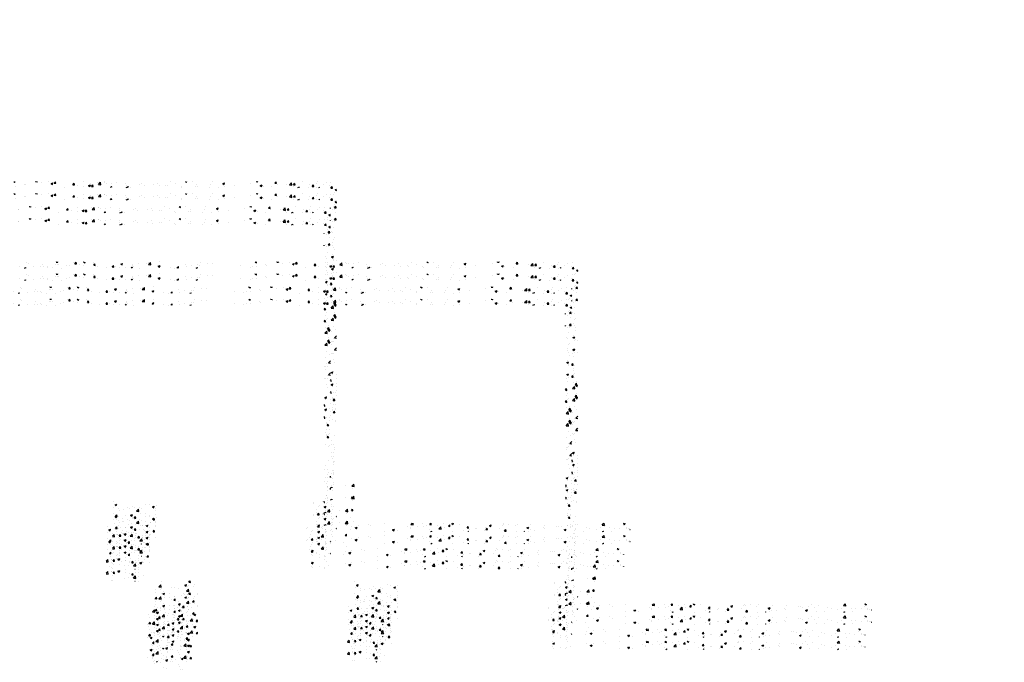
# Model space of a CAD drawing. Extents: x -210 to 4628, y -2287 to 14168.
# Tile 17 of 33: x 1779 to 2724, y 4033 to 4649. Entities that reach past the tile are written whole.
import ezdxf

# ---------------------------------------------------------------- set-up
doc = ezdxf.new("R2010")
doc.units = 0
doc.layers.get('0').update_dxf_attribs({"linetype": 'CONTINUOUS'})
for name, color, linetype in [('E1', 4, 'CONTINUOUS'), ('FIXT', 6, 'CONTINUOUS'), ('S1', 4, 'CONTINUOUS')]:
    doc.layers.add(name, color=color, linetype=linetype)

# ---------------------------------------------------------------- blocks, each defined once
blk = doc.blocks.new('*X')
at = {"color": 0}
for p, q in [((1635.2, 1840.7), (1635.2, 1840.7)), ((1644.5, 1837.2), (1647.1, 1838.2)), ((1646.8, 1837.2), (1647.1, 1838.2)), ((1648.7, 1847.5), (1648.7, 1847.5)), ((1651.4, 1846.2), (1651.4, 1846.2)), ((1661.9, 1839.5), (1661.9, 1839.5)), ((1675.5, 1839.6), (1675.5, 1839.6)), ((1678.1, 1845.1), (1678.1, 1845.1)), ((1680.7, 1839.7), (1680.7, 1839.7)), ((1688.1, 1841.2), (1688.1, 1841.2)), ((1688.6, 1838.4), (1688.6, 1838.4)), ((1699.1, 1837.6), (1699.1, 1837.6)), ((1704.7, 1844), (1704.7, 1844)), ((1705.4, 1848.9), (1705.6, 1849.2)), ((1705.4, 1848.9), (1708.4, 1848.7)), ((1707, 1843.7), (1707, 1843.7)), ((1708.4, 1848.7), (1708.3, 1849.2)), ((1709.9, 1844.7), (1709.9, 1844.7)), ((1715.3, 1837.3), (1715.3, 1837.3)), ((1725, 1841.4), (1725, 1841.4)), ((1731.4, 1842.9), (1731.4, 1842.9)), ((1738.6, 1847.9), (1738.6, 1847.9)), ((1741.3, 1845.8), (1743.7, 1848.7)), ((1741.3, 1845.8), (1744.3, 1845.5)), ((1744.3, 1845.5), (1743.7, 1848.7)), ((1750.7, 1844.9), (1750.7, 1844.9)), ((1757.5, 1849), (1758.1, 1849.2)), ((1757.5, 1849), (1760, 1847.3)), ((1758.1, 1841.7), (1758.1, 1841.7)), ((1760, 1847.3), (1760.6, 1849.2)), ((1776, 1848.1), (1776, 1848.1)), ((1777.2, 1842.7), (1779.6, 1845.5)), ((1777.2, 1842.7), (1780.1, 1842.4)), ((1780.1, 1842.4), (1779.6, 1845.5)), ((1784.8, 1840.6), (1784.8, 1840.6)), ((1801, 1838.1), (1801, 1838.1)), ((1811.5, 1839.5), (1811.5, 1839.5)), ((1813, 1839.5), (1815.4, 1842.4)), ((1813, 1839.5), (1816, 1839.3)), ((1816, 1839.3), (1815.4, 1842.4)), ((1819.9, 1840.6), (1819.9, 1840.6)), ((1827, 1838.7), (1827, 1838.7)), ((1829.3, 1844.9), (1832.8, 1846.3)), ((1829.3, 1844.9), (1831.8, 1843.3)), ((1831.8, 1843.3), (1832.8, 1846.3)), ((1838.2, 1838.3), (1838.2, 1838.3)), ((1849.5, 1837.2), (1851.3, 1839.3)), ((1851.7, 1837.2), (1851.3, 1839.3)), ((1851.5, 1844.8), (1851.5, 1844.8)), ((1852.2, 1841.9), (1852.2, 1841.9)), ((1853.6, 1839.9), (1853.6, 1839.9)), ((1864, 1846.4), (1864, 1846.4)), ((1864.9, 1837.2), (1864.9, 1837.2)), ((1878.2, 1845.7), (1878.2, 1845.7)), ((1882.6, 1844.3), (1886.5, 1848.3)), ((1882.6, 1844.3), (1887, 1843.6)), ((1882.7, 1844.9), (1882.7, 1844.9)), ((1882.9, 1848.9), (1882.9, 1848.9)), ((1887, 1843.6), (1886.5, 1848.3)), ((1901.2, 1840.9), (1904.7, 1842.3)), ((1901.2, 1840.9), (1903.7, 1839.3)), ((1903.7, 1839.3), (1904.7, 1842.3)), ((1903.9, 1849.2), (1903.9, 1849.2)), ((1923.9, 1838.9), (1923.9, 1838.9)), ((1932.8, 1837.5), (1932.8, 1837.5)), ((1937.1, 1837.2), (1939.8, 1840.1)), ((1940.2, 1837.2), (1939.8, 1840.1)), ((1953, 1843.9), (1953, 1843.9)), ((1954.5, 1839.5), (1954.5, 1839.5)), ((1964.4, 1841.6), (1964.4, 1841.6)), ((1973.7, 1837.2), (1976.5, 1838.3)), ((1976.2, 1837.2), (1976.5, 1838.3)), ((1976.9, 1843.3), (1976.9, 1843.3)), ((1980.2, 1843), (1980.2, 1843)), ((1982.2, 1848.9), (1982.2, 1848.9)), ((1995.8, 1845.8), (1995.8, 1845.8)), ((2005.4, 1846.2), (2005.4, 1846.2)), ((2059.6, 1841.4), (2059.6, 1841.4)), ((2077.3, 1838.5), (2077.3, 1838.5)), ((2081.7, 1840), (2081.7, 1840)), ((2086.9, 1849.1), (2087.2, 1849.2)), ((2086.9, 1849.1), (2089.4, 1847.4)), ((2088.8, 1846.4), (2088.8, 1846.4)), ((2089.4, 1847.4), (2090, 1849.2)), ((2089.8, 1840.2), (2089.8, 1840.2)), ((2107.7, 1843.8), (2107.7, 1843.8)), ((2108.8, 1842.7), (2108.8, 1842.7)), ((2128.8, 1848.9), (2129.1, 1849.2)), ((2128.8, 1848.9), (2131.8, 1848.6)), ((2131.8, 1848.6), (2131.7, 1849.2)), ((2133.4, 1847.3), (2133.4, 1847.3)), ((2140.3, 1846.8), (2140.3, 1846.8)), ((2152.9, 1848.5), (2152.9, 1848.5)), ((2158.8, 1845.1), (2162.3, 1846.4)), ((2158.8, 1845.1), (2161.3, 1843.4)), ((2161.3, 1843.4), (2162.3, 1846.4)), ((2164.7, 1845.8), (2167.1, 1848.6)), ((2164.7, 1845.8), (2167.7, 1845.5)), ((2167.7, 1845.5), (2167.1, 1848.6)), ((2184, 1837.6), (2184, 1837.6)), ((2200.6, 1842.6), (2203, 1845.5)), ((2200.6, 1842.6), (2203.6, 1842.4)), ((2203.6, 1842.4), (2203, 1845.5)), ((2209.6, 1841.1), (2209.6, 1841.1)), ((2221.6, 1848.1), (2221.6, 1848.1)), ((2221.7, 1839.5), (2221.7, 1839.5)), ((2230.6, 1841.1), (2234.1, 1842.4)), ((2230.6, 1841.1), (2233.1, 1839.4)), ((2232.5, 1841.6), (2232.5, 1841.6)), ((2233.1, 1839.4), (2234.1, 1842.4)), ((2234.9, 1844.3), (2234.9, 1844.3)), ((2236.4, 1839.5), (2238.8, 1842.4)), ((2236.4, 1839.5), (2239.4, 1839.2)), ((2239.4, 1839.2), (2238.8, 1842.4)), ((2248.3, 1847), (2248.3, 1847)), ((2249.5, 1843.3), (2253.4, 1847.4)), ((2249.5, 1843.3), (2253.9, 1842.6)), ((2253.2, 1843.7), (2253.2, 1843.7)), ((2253.9, 1842.6), (2253.4, 1847.4)), ((2260.9, 1848.1), (2260.9, 1848.1)), ((2261.7, 1846.6), (2261.7, 1846.6)), ((2265.8, 1845.3), (2265.8, 1845.3)), ((2273, 1837.2), (2274.7, 1839.2)), ((2275.1, 1837.2), (2274.7, 1839.2)), ((2275, 1845.9), (2275, 1845.9)), ((2284.7, 1847.8), (2284.7, 1847.8)), ((2301.7, 1844.7), (2301.7, 1844.7)), ((2302.8, 1840.7), (2302.8, 1840.7)), ((2302.8, 1837.2), (2306, 1838.4)), ((2304.9, 1837.2), (2306.7, 1839.1)), ((2305.6, 1837.2), (2306, 1838.4)), ((2307, 1837.2), (2306.7, 1839.1)), ((2311.2, 1838.2), (2311.2, 1838.2)), ((2328.4, 1843.6), (2328.4, 1843.6)), ((2332, 1845.7), (2332, 1845.7)), ((2337.2, 1841.9), (2337.2, 1841.9)), ((2355.1, 1842.5), (2355.1, 1842.5)), ((2362.8, 1845.4), (2362.8, 1845.4)), ((2366.2, 1840.6), (2366.2, 1840.6)), ((2378.7, 1842.2), (2378.7, 1842.2)), ((2381.8, 1841.3), (2381.8, 1841.3)), ((2388.1, 1848.6), (2388.1, 1848.6)), ((2397.6, 1844.7), (2397.6, 1844.7)), ((2408.4, 1840.2), (2408.4, 1840.2)), ((2409.4, 1838.2), (2409.4, 1838.2)), ((2416.4, 1849.2), (2416.4, 1849.2)), ((2416.4, 1849.2), (2418.8, 1847.5)), ((2418.8, 1847.5), (2419.4, 1849.2)), ((2429.2, 1848.9), (2429.2, 1848.9)), ((2435.1, 1839.1), (2435.1, 1839.1)), ((2438.5, 1843.2), (2438.5, 1843.2)), ((2439.1, 1839.2), (2439.1, 1839.2)), ((2461.8, 1838), (2461.8, 1838)), ((2464.4, 1842.4), (2464.4, 1842.4)), ((2467.7, 1848.2), (2467.7, 1848.2)), ((2479.1, 1837.4), (2479.1, 1837.4)), ((2488.2, 1845.2), (2491.7, 1846.5)), ((2488.2, 1845.2), (2490.7, 1843.5)), ((2490.3, 1846.2), (2490.3, 1846.2)), ((2490.7, 1843.5), (2491.7, 1846.5)), ((2491.6, 1839.1), (2491.6, 1839.1)), ((2510.5, 1841.6), (2510.5, 1841.6)), ((2542.1, 1845.7), (2542.1, 1845.7)), ((2552.3, 1848.9), (2552.5, 1849.2)), ((2552.3, 1848.9), (2555.3, 1848.6)), ((2554.6, 1847.4), (2554.6, 1847.4)), ((2555.3, 1848.6), (2555.1, 1849.2)), ((2560.1, 1841.2), (2563.6, 1842.5)), ((2560.1, 1841.2), (2562.6, 1839.5)), ((2562.6, 1839.5), (2563.6, 1842.5)), ((2566.6, 1840), (2566.6, 1840)), ((2582.3, 1838.4), (2582.3, 1838.4)), ((2588.1, 1845.7), (2590.5, 1848.6)), ((2588.1, 1845.7), (2591.1, 1845.5)), ((2591.1, 1845.5), (2590.5, 1848.6)), ((2592.3, 1843.5), (2592.3, 1843.5)), ((2611.4, 1843.4), (2611.4, 1843.4)), ((2616.4, 1842.4), (2620.3, 1846.4)), ((2616.4, 1842.4), (2620.8, 1841.7)), ((2617.6, 1846.7), (2617.6, 1846.7)), ((2620.8, 1841.7), (2620.3, 1846.4)), ((2623.4, 1838.5), (2623.4, 1838.5)), ((2624, 1842.6), (2626.4, 1845.5)), ((2624, 1842.6), (2627, 1842.3)), ((2627, 1842.3), (2626.4, 1845.4)), ((2632, 1837.2), (2635.4, 1838.5)), ((2635, 1837.2), (2635.4, 1838.5)), ((2640.6, 1848.4), (2640.6, 1848.4)), ((2652.6, 1837.4), (2652.6, 1837.4)), ((2655, 1842.6), (2655, 1842.6)), ((2659.9, 1839.4), (2662.3, 1842.3)), ((2659.9, 1839.4), (2662.8, 1839.2)), ((2662.8, 1839.2), (2662.3, 1842.3)), ((2667.5, 1844.3), (2667.5, 1844.3)), ((2668.6, 1837.4), (2668.6, 1837.4)), ((2669.2, 1848.8), (2669.2, 1848.8)), ((2672.7, 1837.2), (2673.6, 1838.2)), ((2673.8, 1837.2), (2673.7, 1838.2)), ((2681.7, 1842.4), (2681.7, 1842.4)), ((2686.5, 1846.8), (2686.5, 1846.8)), ((2693.8, 1840.6), (2693.8, 1840.6)), ((2695.7, 1836.3), (2698.1, 1839.2)), ((2695.7, 1836.3), (2698.7, 1836)), ((2695.8, 1847.6), (2695.8, 1847.6)), ((2698.7, 1836), (2698.1, 1839.2)), ((2703.8, 1833.2), (2706.7, 1834.3)), ((2703.8, 1833.2), (2706.3, 1831.5)), ((2700.8, 1824.9), (2700.8, 1824.9)), ((2702, 1827.8), (2702, 1827.8)), ((2704.9, 1831.2), (2704.9, 1831.2)), ((2706.3, 1831.5), (2706.7, 1832.7)), ((2694.7, 1798.1), (2695.1, 1798.2)), ((2694.7, 1797), (2695.1, 1798.2)), ((2702.7, 1798.7), (2705.1, 1801.6)), ((2702.7, 1798.7), (2705.6, 1798.4)), ((2702.9, 1795.5), (2702.9, 1795.5)), ((2704.2, 1813.1), (2704.2, 1813.1)), ((2705.6, 1798.4), (2705.1, 1801.6)), ((2698.8, 1795.1), (2698.8, 1795.1)), ((2696.9, 1776.2), (2696.9, 1776.2)), ((2700.7, 1761.6), (2700.7, 1761.6)), ((2699.3, 1750.2), (2699.3, 1750.2)), ((2702.1, 1740.9), (2702.1, 1740.9)), ((2698.6, 1731.8), (2698.6, 1731.8)), ((2701.5, 1722.8), (2701.5, 1722.8)), ((2697.1, 1704.2), (2700.6, 1705.6)), ((2697.1, 1704.2), (2699.6, 1702.6)), ((2699.6, 1702.6), (2700.6, 1705.6)), ((2700.5, 1698.3), (2700.5, 1698.3)), ((2706.3, 1698.1), (2706.3, 1698.1)), ((2696.4, 1672.7), (2696.4, 1672.7)), ((2698.5, 1668.5), (2698.5, 1668.5)), ((2694.7, 1651.6), (2697, 1654.3)), ((2694.7, 1651.4), (2697.5, 1651.1)), ((2697.5, 1651.1), (2697, 1654.3)), ((2699.4, 1650.6), (2699.4, 1650.6)), ((2697.2, 1640.4), (2697.2, 1640.4)), ((2698.8, 1632.5), (2698.8, 1632.5)), ((2700.4, 1635), (2700.4, 1635)), ((2696.3, 1606.2), (2700.2, 1610.2)), ((2700.7, 1605.5), (2700.2, 1610.2)), ((2701.5, 1613.8), (2703.9, 1616.7)), ((2701.5, 1613.8), (2704.5, 1613.5)), ((2702.6, 1611.6), (2706.1, 1612.9)), ((2702.6, 1611.6), (2705.1, 1609.9)), ((2703.4, 1620.6), (2703.4, 1620.6)), ((2704.5, 1613.5), (2703.9, 1616.7)), ((2704.6, 1615.3), (2704.6, 1615.3)), ((2705.1, 1609.9), (2706.1, 1612.9)), ((2696.3, 1606.2), (2700.7, 1605.5)), ((2698.3, 1605.2), (2698.3, 1605.2)), ((2704.2, 1588.3), (2704.2, 1588.3)), ((2700.2, 1571.7), (2700.2, 1571.7)), ((2696.7, 1560.3), (2696.7, 1560.3)), ((2702.9, 1549.2), (2706.7, 1553.1)), ((2696, 1542.2), (2696, 1542.2)), ((2698.2, 1541.8), (2698.2, 1541.8)), ((2700.7, 1542.9), (2700.7, 1542.9)), ((2702.9, 1549.2), (2706.7, 1548.6)), ((2701.8, 1525), (2701.8, 1525)), ((2700.1, 1508.4), (2700.1, 1508.4)), ((2696, 1482.7), (2699.5, 1484)), ((2696, 1482.7), (2698.5, 1481)), ((2698, 1478.5), (2698, 1478.5)), ((2698.5, 1481), (2699.5, 1484)), ((2706.4, 1478.1), (2706.4, 1478.1)), ((2694.7, 1468.1), (2695.8, 1469.4)), ((2694.7, 1466.4), (2696.4, 1466.2)), ((2696.4, 1466.2), (2695.8, 1469.4)), ((2697.7, 1465.4), (2697.7, 1465.4)), ((2705.8, 1461.5), (2705.8, 1461.5)), ((2706.4, 1471.6), (2706.4, 1471.6)), ((2699.9, 1445), (2699.9, 1445)), ((2705.2, 1444.8), (2705.2, 1444.8)), ((2698.5, 1433.1), (2698.5, 1433.1)), ((2699.1, 1434.7), (2699.1, 1434.7)), ((2700.3, 1428.9), (2702.7, 1431.7)), ((2700.3, 1428.9), (2703.3, 1428.6)), ((2703.3, 1428.6), (2702.7, 1431.7)), ((2704.6, 1428.2), (2704.6, 1428.2)), ((2697.9, 1415.2), (2697.9, 1415.2)), ((2704, 1411.6), (2704, 1411.6)), ((2704.7, 1413.3), (2704.7, 1413.3)), ((2702.2, 1361.6), (2702.2, 1361.6)), ((2696.3, 1344.4), (2696.3, 1344.4)), ((2697.7, 1351.9), (2697.7, 1351.9)), ((2701.6, 1345), (2701.6, 1345)), ((2701, 1328.3), (2701, 1328.3)), ((2702, 1335.7), (2702, 1335.7)), ((2699.6, 1318.4), (2699.6, 1318.4)), ((2700.4, 1311.7), (2700.4, 1311.7)), ((2701.6, 1309.1), (2701.6, 1309.1)), ((2701.6, 1309.1), (2701.6, 1309.1)), ((2697.6, 1288.6), (2697.6, 1288.6)), ((2699.8, 1295), (2699.8, 1295)), ((2699.8, 1295), (2699.8, 1295)), ((2701, 1291), (2701, 1291)), ((2695.2, 1281.3), (2694.7, 1283.9)), ((2694.7, 1281.4), (2695.2, 1281.3)), ((2699.1, 1278.4), (2699.1, 1278.4)), ((2736, 1264.3), (2739.9, 1268.3)), ((2740.5, 1263.6), (2739.9, 1268.3)), ((2694.9, 1261.2), (2698.4, 1262.5)), ((2697.9, 1261.2), (2698.4, 1262.5)), ((2698.5, 1261.8), (2698.5, 1261.8)), ((2724.2, 1265.3), (2724.2, 1265.3)), ((2736, 1264.3), (2740.5, 1263.6)), ((2737.7, 1259.9), (2737.7, 1259.9)), ((1902.1, 1225.7), (1906, 1229.8)), ((1906.6, 1225.1), (1906, 1229.8)), ((1906.6, 1236.5), (1906.6, 1236.5)), ((1952, 1228.7), (1955.5, 1230)), ((1952, 1228.7), (1954.4, 1227)), ((1954.4, 1227), (1955.5, 1230)), ((1958.4, 1229.2), (1958.4, 1229.2)), ((1959.9, 1234.6), (1962, 1237.2)), ((1959.9, 1234.6), (1962.9, 1234.4)), ((1962.9, 1234.4), (1962.3, 1237.2)), ((1970.9, 1230.9), (1970.9, 1230.9)), ((2278.7, 1235.4), (2278.7, 1235.4)), ((2281.4, 1228.8), (2284.9, 1230.1)), ((2281.4, 1228.8), (2283.9, 1227.1)), ((2283.9, 1227.1), (2284.9, 1230.1)), ((2340.3, 1229.6), (2340.3, 1229.6)), ((2347.7, 1228.5), (2347.7, 1228.5)), ((2661.5, 1231.9), (2661.5, 1231.9)), ((2662.6, 1233.7), (2662.6, 1233.7)), ((2680.5, 1234.3), (2680.5, 1234.3)), ((2689.3, 1232.6), (2689.3, 1232.6)), ((2697.3, 1228.5), (2697.3, 1228.5)), ((2735, 1240.8), (2737.4, 1243.7)), ((2735, 1240.8), (2738, 1240.6)), ((2738, 1240.6), (2737.4, 1243.7)), ((1895.4, 1220.9), (1895.4, 1220.9)), ((1895.6, 1214.4), (1895.6, 1214.4)), ((1902.1, 1225.7), (1906.6, 1225.1)), ((1906, 1219.9), (1906, 1219.9)), ((1907.9, 1222.6), (1907.9, 1222.6)), ((1909.9, 1212.6), (1913.4, 1213.9)), ((1909.9, 1212.6), (1912.4, 1210.9)), ((1910.4, 1216.8), (1910.4, 1216.8)), ((1912.4, 1210.9), (1913.4, 1213.9)), ((1922.3, 1213.2), (1922.3, 1213.2)), ((1926.8, 1225.1), (1926.8, 1225.1)), ((1932, 1223.6), (1932, 1223.6)), ((1939.6, 1221.8), (1939.6, 1221.8)), ((1945.2, 1209.5), (1945.2, 1209.5)), ((1949, 1212.1), (1949, 1212.1)), ((1951.6, 1210.8), (1951.6, 1210.8)), ((1955.5, 1217.5), (1959.4, 1221.5)), ((1955.5, 1217.5), (1959.9, 1216.8)), ((1957.1, 1210.5), (1957.1, 1210.5)), ((1957.7, 1227.1), (1957.7, 1227.1)), ((1957.8, 1211.2), (1957.8, 1211.2)), ((1959.9, 1216.8), (1959.4, 1221.5)), ((1968.7, 1226.8), (1968.7, 1226.8)), ((1975.7, 1211), (1975.7, 1211)), ((1976.7, 1213.6), (1976.7, 1213.6)), ((2279, 1224.1), (2279, 1224.1)), ((2288.7, 1222.3), (2288.7, 1222.3)), ((2289.4, 1218.5), (2289.4, 1218.5)), ((2297.1, 1219.9), (2297.1, 1219.9)), ((2305.7, 1223), (2305.7, 1223)), ((2309.6, 1221.5), (2309.6, 1221.5)), ((2311.2, 1208.7), (2314.7, 1210)), ((2313.7, 1207), (2314.7, 1210)), ((2314.7, 1226), (2314.7, 1226)), ((2318.5, 1223.5), (2318.5, 1223.5)), ((2322.4, 1216.5), (2326.3, 1220.6)), ((2322.4, 1216.5), (2326.9, 1215.8)), ((2326.9, 1215.8), (2326.3, 1220.6)), ((2328.6, 1224), (2328.6, 1224)), ((2330.5, 1212.5), (2330.5, 1212.5)), ((2332.4, 1221.9), (2332.4, 1221.9)), ((2339.7, 1212.9), (2339.7, 1212.9)), ((2353.2, 1224.8), (2356.7, 1226.1)), ((2353.2, 1224.8), (2355.7, 1223.1)), ((2355.7, 1223.1), (2356.7, 1226.1)), ((2359.1, 1220.7), (2359.1, 1220.7)), ((2359.5, 1210.1), (2359.5, 1210.1)), ((2359.7, 1217.5), (2359.7, 1217.5)), ((2360.2, 1228.2), (2360.2, 1228.2)), ((2667.3, 1214.6), (2667.3, 1214.6)), ((2668.3, 1220.3), (2668.3, 1220.3)), ((2670.2, 1209.5), (2672.6, 1212.4)), ((2670.2, 1209.5), (2673.2, 1209.2)), ((2671.4, 1224.7), (2671.4, 1224.7)), ((2673.2, 1209.2), (2672.6, 1212.4)), ((2673.2, 1227), (2673.2, 1227)), ((2682.7, 1224.9), (2686.2, 1226.2)), ((2682.7, 1224.9), (2685.2, 1223.2)), ((2685.2, 1223.2), (2686.2, 1226.2)), ((2689.3, 1215.6), (2691.7, 1218.1)), ((2689.3, 1215.6), (2691.7, 1215.2)), ((2691.7, 1218.1), (2693.2, 1219.6)), ((2691.7, 1215.2), (2693.8, 1214.9)), ((2693.8, 1214.9), (2693.2, 1219.6)), ((2696.7, 1211.8), (2696.7, 1211.8)), ((2697.4, 1225.3), (2697.4, 1225.3)), ((2698.9, 1218.8), (2698.9, 1218.8)), ((2699.9, 1225.9), (2699.9, 1225.9)), ((2738.6, 1219.3), (2738.6, 1219.3)), ((1893.2, 1200.8), (1893.2, 1200.8)), ((1894.7, 1202.9), (1894.7, 1202.9)), ((1895.1, 1203.3), (1897.5, 1206.2)), ((1895.1, 1203.3), (1898.1, 1203)), ((1898.1, 1203), (1897.5, 1206.2)), ((1905.4, 1203.2), (1905.4, 1203.2)), ((1906.1, 1207.6), (1906.1, 1207.6)), ((1913.7, 1205.3), (1913.7, 1205.3)), ((1922.4, 1205.8), (1922.4, 1205.8)), ((1931, 1200.2), (1933.4, 1203)), ((1931, 1200.2), (1933.9, 1199.9)), ((1931.4, 1207), (1931.4, 1207)), ((1932.8, 1206.5), (1932.8, 1206.5)), ((1933.9, 1199.9), (1933.4, 1203)), ((1939.8, 1192.4), (1943.3, 1193.8)), ((1939.8, 1192.4), (1942.3, 1190.7)), ((1942.3, 1190.7), (1943.3, 1193.8)), ((1944.6, 1191.4), (1944.6, 1191.4)), ((1956.5, 1193.9), (1956.5, 1193.9)), ((1959.5, 1205.4), (1959.5, 1205.4)), ((1963.5, 1193.9), (1963.5, 1193.9)), ((1966.8, 1197), (1969.2, 1199.9)), ((1966.8, 1197), (1969.8, 1196.8)), ((1969.8, 1196.8), (1969.2, 1199.9)), ((1970.7, 1193.3), (1970.7, 1193.3)), ((2279.8, 1191.9), (2279.8, 1191.9)), ((2282.6, 1206.4), (2285.1, 1209.3)), ((2282.6, 1206.4), (2285.6, 1206.1)), ((2284, 1200.1), (2284, 1200.1)), ((2285.6, 1206.1), (2285.1, 1209.3)), ((2288.1, 1205.7), (2288.1, 1205.7)), ((2296, 1197.4), (2296, 1197.4)), ((2296.5, 1201.8), (2296.5, 1201.8)), ((2301.3, 1207.5), (2301.3, 1207.5)), ((2306.5, 1190.7), (2306.5, 1190.7)), ((2311.2, 1208.7), (2313.7, 1207)), ((2313.4, 1192.8), (2313.4, 1192.8)), ((2314.1, 1209.4), (2314.1, 1209.4)), ((2315.4, 1204.3), (2315.4, 1204.3)), ((2318.5, 1203.3), (2318.7, 1203.5)), ((2318.5, 1203.3), (2318.7, 1203.2)), ((2318.7, 1203.5), (2320.9, 1206.1)), ((2318.7, 1203.2), (2321.5, 1203)), ((2321.5, 1203), (2320.9, 1206.1)), ((2322.6, 1196.3), (2322.6, 1196.3)), ((2339.1, 1196.3), (2339.1, 1196.3)), ((2347, 1208.4), (2347, 1208.4)), ((2349.3, 1195.2), (2349.3, 1195.2)), ((2349.6, 1195), (2349.6, 1195)), ((2354.4, 1200.1), (2356.8, 1203)), ((2354.4, 1200.1), (2357.4, 1199.9)), ((2357.4, 1199.9), (2356.8, 1203)), ((2670.1, 1191.4), (2670.1, 1191.4)), ((2670.7, 1208.1), (2670.7, 1208.1)), ((2679.4, 1207.2), (2679.4, 1207.2)), ((2680.3, 1209.3), (2680.3, 1209.3)), ((2685.7, 1199.1), (2685.7, 1199.1)), ((2696.1, 1195.2), (2696.1, 1195.2)), ((2698.2, 1200.7), (2698.2, 1200.7)), ((2699.4, 1191.8), (2699.4, 1191.8)), ((2706.1, 1206.4), (2706.7, 1207.1)), ((2706.1, 1206.4), (2706.7, 1206.3)), ((2706.1, 1206.1), (2706.1, 1206.1)), ((2732.7, 1204.9), (2732.7, 1204.9)), ((2767.1, 1191.8), (2767.1, 1191.8)), ((2798.1, 1192.5), (2798.1, 1192.5)), ((2849.4, 1190.7), (2851.7, 1193.2)), ((2849.4, 1190.7), (2853.8, 1190.1)), ((2853.8, 1190.1), (2853.5, 1193.2)), ((2872.2, 1192), (2872.2, 1192)), ((2885.4, 1190.7), (2887.5, 1193.2)), ((2885.4, 1190.7), (2888.4, 1190.4)), ((2888.4, 1190.4), (2887.9, 1193.2)), ((2911.5, 1192.8), (2911.5, 1192.8)), ((2928.1, 1192.7), (2929.2, 1193.2)), ((2928.1, 1192.7), (2930.6, 1191.1)), ((2930.6, 1191.1), (2931.3, 1193.2)), ((2942.5, 1191), (2942.5, 1191)), ((3026.4, 1192.5), (3026.4, 1192.5)), ((3027.5, 1190.6), (3027.5, 1190.6)), ((3037, 1191.3), (3037, 1191.3)), ((3053, 1191.4), (3053, 1191.4)), ((3155.1, 1191.4), (3155.1, 1191.4)), ((3168.8, 1190.7), (3168.8, 1190.7)), ((3216.3, 1189.8), (3219.6, 1193.2)), ((3220.7, 1189.1), (3220.3, 1193.2)), ((3257.5, 1192.9), (3258.4, 1193.2)), ((3257.5, 1192.9), (3260, 1191.2)), ((3260, 1191.2), (3260.7, 1193.2)), ((1897.8, 1176.3), (1901.3, 1177.6)), ((1897.8, 1176.3), (1900.3, 1174.6)), ((1900.3, 1174.6), (1901.3, 1177.6)), ((1900.5, 1185.6), (1900.5, 1185.6)), ((1904.8, 1186.6), (1904.8, 1186.6)), ((1908.8, 1168.8), (1912.7, 1172.8)), ((1912.3, 1187.8), (1912.3, 1187.8)), ((1912.3, 1183.3), (1912.3, 1183.3)), ((1913.2, 1168.1), (1912.7, 1172.8)), ((1930.2, 1173.7), (1930.2, 1173.7)), ((1930.8, 1190.3), (1930.8, 1190.3)), ((1931.4, 1171.7), (1931.4, 1171.7)), ((1932.1, 1189.8), (1932.1, 1189.8)), ((1939, 1186.7), (1939, 1186.7)), ((1941.5, 1188.3), (1941.5, 1188.3)), ((1950.4, 1174.2), (1950.4, 1174.2)), ((1955.9, 1177.2), (1955.9, 1177.2)), ((1965.7, 1185.6), (1965.7, 1185.6)), ((1969.6, 1172.3), (1973.1, 1173.6)), ((1969.6, 1172.3), (1972.1, 1170.6)), ((1972.1, 1170.6), (1973.1, 1173.6)), ((2276.7, 1168.9), (2279.6, 1171.9)), ((2280.1, 1167.1), (2279.6, 1171.9)), ((2283.3, 1182.1), (2283.3, 1182.1)), ((2286, 1172), (2286, 1172)), ((2286.9, 1172.4), (2286.9, 1172.4)), ((2287.5, 1189), (2287.5, 1189)), ((2291.3, 1185), (2291.3, 1185)), ((2299.1, 1172.4), (2302.6, 1173.7)), ((2299.1, 1172.4), (2301.6, 1170.7)), ((2301.6, 1170.7), (2302.6, 1173.7)), ((2302.3, 1184.6), (2302.3, 1184.6)), ((2312.8, 1176.1), (2312.8, 1176.1)), ((2320.4, 1190), (2320.4, 1190)), ((2333.2, 1189.6), (2333.2, 1189.6)), ((2333.8, 1188.7), (2333.8, 1188.7)), ((2338.5, 1179.6), (2338.5, 1179.6)), ((2341.1, 1188.5), (2344.6, 1189.9)), ((2341.1, 1188.5), (2343.6, 1186.8)), ((2343.6, 1186.8), (2344.6, 1189.9)), ((2346.4, 1190.4), (2346.4, 1190.4)), ((2359.9, 1188.5), (2359.9, 1188.5)), ((2669.6, 1181.7), (2669.6, 1181.7)), ((2670.2, 1186.8), (2670.2, 1186.8)), ((2670.5, 1188.6), (2674, 1190)), ((2670.5, 1188.6), (2673, 1187)), ((2672.6, 1179.3), (2672.6, 1179.3)), ((2673, 1187), (2674, 1190)), ((2685.1, 1181), (2685.1, 1181)), ((2695.5, 1178.5), (2695.5, 1178.5)), ((2696.3, 1180.5), (2696.3, 1180.5)), ((2704, 1183.5), (2704, 1183.5)), ((2735.6, 1187.6), (2735.6, 1187.6)), ((2742.4, 1184.6), (2745.9, 1186)), ((2742.4, 1184.6), (2744.9, 1183)), ((2744.9, 1182.9), (2745.9, 1186)), ((2746.4, 1185.3), (2746.4, 1185.3)), ((2748.1, 1189.3), (2748.1, 1189.3)), ((2772.4, 1189), (2772.4, 1189)), ((2798, 1177.9), (2798, 1177.9)), ((2813.9, 1182), (2813.9, 1182)), ((2814.2, 1180.6), (2817.7, 1182)), ((2814.2, 1180.6), (2814.9, 1180.2)), ((2814.9, 1180.2), (2816.7, 1178.9)), ((2816.7, 1178.9), (2817.1, 1180.2)), ((2816.9, 1180.4), (2816.9, 1180.4)), ((2817.1, 1180.2), (2817.7, 1182)), ((2822.7, 1179.1), (2822.7, 1179.1)), ((2843.1, 1187), (2843.1, 1187)), ((2848.5, 1184.5), (2848.5, 1184.5)), ((2848.7, 1182.8), (2848.7, 1182.8)), ((2861, 1186.2), (2861, 1186.2)), ((2874.4, 1186.3), (2874.4, 1186.3)), ((2880, 1188.7), (2880, 1188.7)), ((2884.2, 1181), (2884.2, 1181)), ((2887.6, 1177.2), (2889.6, 1178)), ((2889.3, 1177.2), (2889.6, 1178)), ((2899.6, 1189.5), (2899.6, 1189.5)), ((2902.8, 1182.5), (2906.7, 1186.5)), ((2902.8, 1182.5), (2907.2, 1181.8)), ((2907.2, 1181.8), (2906.7, 1186.5)), ((2913.4, 1186), (2913.4, 1186)), ((2921.2, 1187.5), (2923.7, 1190.4)), ((2921.2, 1187.5), (2924.2, 1187.3)), ((2924.2, 1187.3), (2923.7, 1190.4)), ((2929.8, 1177.2), (2929.8, 1177.2)), ((2950.6, 1180.2), (2950.6, 1180.2)), ((2957.1, 1184.4), (2959.5, 1187.3)), ((2957.1, 1184.4), (2960.1, 1184.1)), ((2959, 1177.2), (2960, 1178.3)), ((2960.1, 1184.1), (2959.5, 1187.3)), ((2960.1, 1177.2), (2960, 1178.3)), ((2961.4, 1181.4), (2961.4, 1181.4)), ((2973.9, 1183), (2973.9, 1183)), ((2975.9, 1183.4), (2975.9, 1183.4)), ((2990.8, 1178.5), (2990.8, 1178.5)), ((2992.9, 1185.5), (2992.9, 1185.5)), ((2993, 1181.3), (2995.4, 1184.1)), ((2993, 1181.3), (2996, 1181)), ((2996, 1181), (2995.4, 1184.1)), ((3000, 1188.7), (3003.5, 1190.1)), ((3000, 1188.7), (3002.4, 1187.1)), ((3001.9, 1187.1), (3001.9, 1187.1)), ((3002.4, 1187.1), (3003.5, 1190.1)), ((3020, 1183.5), (3020, 1183.5)), ((3024.4, 1189.7), (3024.4, 1189.7)), ((3028.8, 1178.1), (3031.2, 1181)), ((3028.8, 1178.1), (3031.8, 1177.9)), ((3031.8, 1177.9), (3031.2, 1181)), ((3049.1, 1188.5), (3049.1, 1188.5)), ((3052.2, 1177.2), (3052.2, 1177.2)), ((3066.5, 1177.2), (3067.1, 1177.8)), ((3067.2, 1177.2), (3067.1, 1177.8)), ((3071.8, 1184.7), (3075.3, 1186.1)), ((3071.8, 1184.7), (3074.3, 1183.1)), ((3074.3, 1183.1), (3075.3, 1186.1)), ((3074.3, 1178.3), (3074.3, 1178.3)), ((3078.2, 1180.9), (3078.2, 1180.9)), ((3079.7, 1190.3), (3079.7, 1190.3)), ((3086.8, 1179.9), (3086.8, 1179.9)), ((3103.8, 1184.5), (3103.8, 1184.5)), ((3105.8, 1182.4), (3105.8, 1182.4)), ((3106.4, 1189.2), (3106.4, 1189.2)), ((3129.1, 1187.7), (3129.1, 1187.7)), ((3133.1, 1188), (3133.1, 1188)), ((3137.4, 1186.6), (3137.4, 1186.6)), ((3143.7, 1180.7), (3147.2, 1182.1)), ((3143.7, 1180.7), (3146.2, 1179.1)), ((3146.2, 1179.1), (3147.2, 1182.1)), ((3149.9, 1188.2), (3149.9, 1188.2)), ((3159.8, 1186.9), (3159.8, 1186.9)), ((3163.7, 1178.7), (3163.7, 1178.7)), ((3180.1, 1178.3), (3180.1, 1178.3)), ((3186.5, 1185.8), (3186.5, 1185.8)), ((3192.8, 1183.7), (3192.8, 1183.7)), ((3205.4, 1181.5), (3205.4, 1181.5)), ((3213.2, 1184.7), (3213.2, 1184.7)), ((3216.3, 1189.8), (3220.7, 1189.1)), ((3216.7, 1177.2), (3219, 1178.1)), ((3218.7, 1179.3), (3218.7, 1179.3)), ((3218.7, 1177.2), (3219, 1178.1)), ((3222, 1188.7), (3222, 1188.7)), ((3231.3, 1185.2), (3231.3, 1185.2)), ((3234, 1177.7), (3234, 1177.7)), ((3239.9, 1183.5), (3239.9, 1183.5)), ((3250.3, 1183.4), (3250.3, 1183.4)), ((3257, 1188.8), (3257, 1188.8)), ((3262.8, 1185.1), (3262.8, 1185.1)), ((3263.1, 1182.8), (3263.1, 1182.8)), ((3266.6, 1182.4), (3266.6, 1182.4)), ((3269.7, 1181.5), (3270.1, 1182)), ((3269.7, 1181.5), (3270.1, 1181.4)), ((1902, 1165.7), (1904.4, 1168.6)), ((1902, 1165.7), (1905, 1165.4)), ((1902.6, 1162.3), (1902.6, 1162.3)), ((1903.6, 1153.3), (1903.6, 1153.3)), ((1904.2, 1169.9), (1904.2, 1169.9)), ((1905, 1165.4), (1904.4, 1168.6)), ((1908.8, 1168.8), (1913.2, 1168.1)), ((1910.3, 1153.4), (1910.3, 1153.4)), ((1913.1, 1155.6), (1913.1, 1155.6)), ((1918.9, 1170.1), (1918.9, 1170.1)), ((1927.6, 1156.2), (1931.1, 1157.5)), ((1927.6, 1156.2), (1930.1, 1154.5)), ((1929.3, 1161.1), (1929.3, 1161.1)), ((1929.6, 1157), (1929.6, 1157)), ((1930.1, 1154.5), (1931.1, 1157.5)), ((1937.2, 1154.5), (1937.2, 1154.5)), ((1937.9, 1162.6), (1940.3, 1165.4)), ((1937.9, 1162.6), (1940.9, 1162.3)), ((1939.4, 1158.4), (1939.4, 1158.4)), ((1939.8, 1154.4), (1939.8, 1154.4)), ((1940.9, 1162.3), (1940.3, 1165.4)), ((1955.2, 1160.6), (1955.2, 1160.6)), ((1956, 1160), (1956, 1160)), ((1962.1, 1160.5), (1966, 1164.5)), ((1962.1, 1160.5), (1966.6, 1159.8)), ((1966.6, 1159.8), (1966, 1164.5)), ((1966.5, 1153.3), (1966.5, 1153.3)), ((1968.6, 1163.4), (1968.6, 1163.4)), ((1968.8, 1158.6), (1968.8, 1158.6)), ((1973.8, 1159.4), (1976.2, 1162.3)), ((1973.8, 1159.4), (1976.7, 1159.2)), ((1976.7, 1159.4), (1976.2, 1162.3)), ((2276.7, 1167.7), (2280.1, 1167.1)), ((2286.3, 1155.7), (2286.3, 1155.7)), ((2289.1, 1164.8), (2289.1, 1164.8)), ((2289.2, 1155.2), (2289.2, 1155.2)), ((2289.6, 1168.8), (2292, 1171.7)), ((2289.6, 1168.8), (2292.6, 1168.5)), ((2292.6, 1168.5), (2292, 1171.7)), ((2312.2, 1159.5), (2312.2, 1159.5)), ((2312.7, 1170.9), (2312.7, 1170.9)), ((2318.4, 1160.2), (2318.4, 1160.2)), ((2320.7, 1169), (2320.7, 1169)), ((2325.4, 1165.6), (2327.9, 1168.5)), ((2325.4, 1165.6), (2328.4, 1165.4)), ((2328.4, 1165.4), (2327.9, 1168.5)), ((2329, 1159.5), (2332.9, 1163.6)), ((2329, 1159.5), (2333.5, 1158.9)), ((2331.3, 1153.2), (2332.4, 1153.6)), ((2332.3, 1153.2), (2332.4, 1153.6)), ((2333.5, 1158.8), (2332.9, 1163.6)), ((2333.2, 1170.6), (2333.2, 1170.6)), ((2337.9, 1163), (2337.9, 1163)), ((2339, 1153.4), (2339, 1153.4)), ((2339.4, 1169.8), (2339.4, 1169.8)), ((2347.5, 1165.2), (2347.5, 1165.2)), ((1893.1, 1137.5), (1893.1, 1137.5)), ((1903, 1136.7), (1903, 1136.7)), ((1905.8, 1150.3), (1905.8, 1150.3)), ((1918.3, 1152), (1918.3, 1152)), ((1919.3, 1135.7), (1919.3, 1135.7)), ((1922.3, 1142.5), (1922.3, 1142.5)), ((1924.1, 1134.8), (1924.1, 1134.8)), ((1929, 1140.4), (1929, 1140.4)), ((1946, 1134.6), (1946, 1134.6)), ((1951.4, 1147.5), (1951.4, 1147.5)), ((1954.6, 1143.9), (1954.6, 1143.9)), ((1955.7, 1138.9), (1955.7, 1138.9)), ((1957.5, 1136), (1961, 1137.4)), ((1957.5, 1136), (1960, 1134.4)), ((1960, 1134.4), (1961, 1137.4)), ((1905.1, 1132.3), (1905.1, 1132.3)), ((1909.9, 1129.2), (1911.4, 1131)), ((1911.7, 1129.2), (1911.4, 1131))]:
    blk.add_line(p, q, dxfattribs=at)
blk = doc.blocks.new('XEBACK')
at = {"layer": 'S1', "color": 0}
blk.add_lwpolyline([(2730.14, 4444.59)], dxfattribs=at)
at = {"layer": 'FIXT', "color": 0, "xscale": 0.5, "yscale": 0.5, "zscale": 0.5}
for p in [(736.04, 3364.91), (736.04, 3353.33), (730.02, 3340.85), (730.02, 3329.26), (967.65, 3287.66), (967.65, 3276.08), (961.63, 3263.59), (961.63, 3252.01)]:
    blk.add_blockref('*X', p, dxfattribs=at)

msp = doc.modelspace()

# ---------------------------------------------------------------- block references
at = {"layer": 'E1', "color": 0}
msp.add_blockref('XEBACK', (-6.02, 204.55), dxfattribs=at)

doc.saveas('drawing.dxf')
